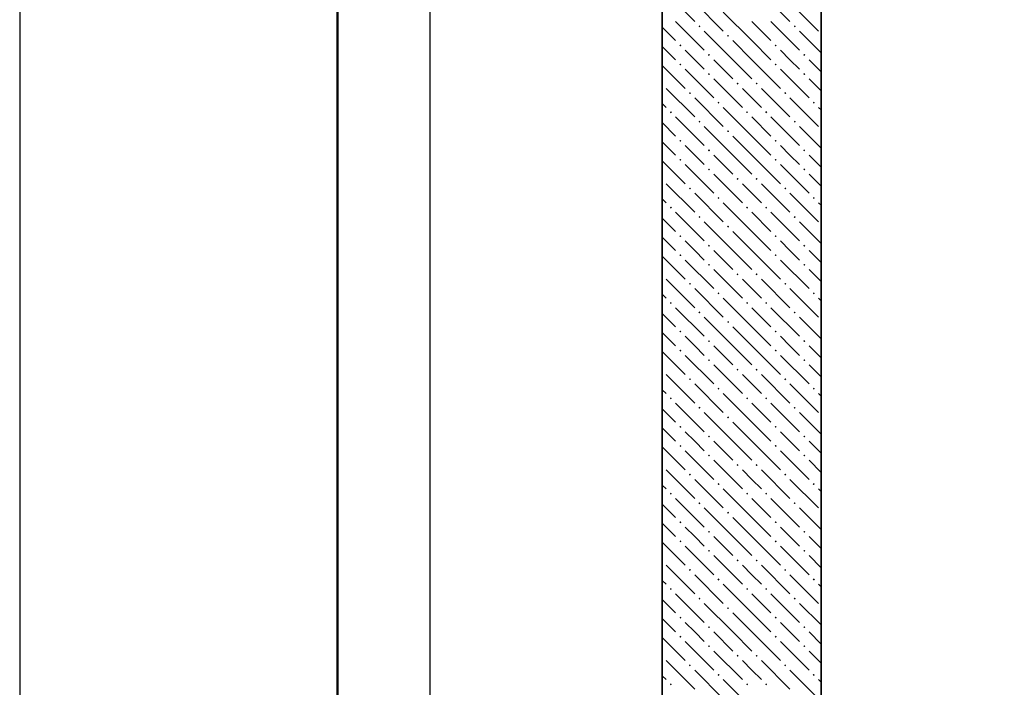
# Model space of a CAD drawing. Header units: millimetres. Extents: x 0 to 21000, y -5 to 14850.
# Tile 3 of 24: x 0 to 3100, y 9333 to 11433. Entities that reach past the tile are written whole.
import ezdxf

# ---------------------------------------------------------------- set-up
doc = ezdxf.new("R2010")
doc.units = ezdxf.units.MM
doc.layers.add('Standard', color=7, linetype='Continuous', lineweight=25)
doc.layers.add('ЖБ Стена верхний уровень', color=7, linetype='Continuous', lineweight=25, true_color=0x006e00)

msp = doc.modelspace()

# ---------------------------------------------------------------- hatches: boundary and pattern name
at = {"layer": 'ЖБ Стена верхний уровень', "linetype": 'Continuous', "lineweight": 18, "transparency": 33554687}
for points in [[(2136.8, 11411.9), (2140, 11415.2), (2143.3, 11411.9), (2140, 11408.7)], [(2436.8, 11411.9), (2440, 11415.2), (2443.3, 11411.9), (2440, 11408.7)], [(2226.8, 11381.9), (2230, 11385.2), (2233.3, 11381.9), (2230, 11378.7)], [(2076.8, 11351.9), (2080, 11355.2), (2083.3, 11351.9), (2080, 11348.7)], [(2376.8, 11351.9), (2380, 11355.2), (2383.3, 11351.9), (2380, 11348.7)], [(2166.8, 11321.9), (2170, 11325.2), (2173.3, 11321.9), (2170, 11318.7)], [(2466.8, 11321.9), (2470, 11325.2), (2473.3, 11321.9), (2470, 11318.7)], [(2076.8, 11291.9), (2080, 11295.2), (2083.3, 11291.9), (2080, 11288.7)], [(2376.8, 11291.9), (2380, 11295.2), (2383.3, 11291.9), (2380, 11288.7)], [(2166.8, 11261.9), (2170, 11265.2), (2173.3, 11261.9), (2170, 11258.7)], [(2466.8, 11261.9), (2470, 11265.2), (2473.3, 11261.9), (2470, 11258.7)], [(2022.9, 11232.3), (2023.3, 11231.9), (2022.9, 11231.6)], [(2256.8, 11231.9), (2260, 11235.2), (2263.3, 11231.9), (2260, 11228.7)], [(2316.8, 11231.9), (2320, 11235.2), (2323.3, 11231.9), (2320, 11228.7)], [(2106.8, 11201.9), (2110, 11205.2), (2113.3, 11201.9), (2110, 11198.7)], [(2406.8, 11201.9), (2410, 11205.2), (2413.3, 11201.9), (2410, 11198.7)], [(2196.8, 11171.9), (2200, 11175.2), (2203.3, 11171.9), (2200, 11168.7)], [(2496.8, 11171.9), (2500, 11175.2), (2503.3, 11171.9), (2500, 11168.7)], [(2046.8, 11141.9), (2050, 11145.2), (2053.3, 11141.9), (2050, 11138.7)], [(2286.8, 11141.9), (2290, 11145.2), (2293.3, 11141.9), (2290, 11138.7)], [(2346.8, 11141.9), (2350, 11145.2), (2353.3, 11141.9), (2350, 11138.7)], [(2136.8, 11111.9), (2140, 11115.2), (2143.3, 11111.9), (2140, 11108.7)], [(2436.8, 11111.9), (2440, 11115.2), (2443.3, 11111.9), (2440, 11108.7)], [(2226.8, 11081.9), (2230, 11085.2), (2233.3, 11081.9), (2230, 11078.7)], [(2076.8, 11051.9), (2080, 11055.2), (2083.3, 11051.9), (2080, 11048.7)], [(2376.8, 11051.9), (2380, 11055.2), (2383.3, 11051.9), (2380, 11048.7)], [(2166.8, 11021.9), (2170, 11025.2), (2173.3, 11021.9), (2170, 11018.7)], [(2466.8, 11021.9), (2470, 11025.2), (2473.3, 11021.9), (2470, 11018.7)], [(2076.8, 10991.9), (2080, 10995.2), (2083.3, 10991.9), (2080, 10988.7)], [(2376.8, 10991.9), (2380, 10995.2), (2383.3, 10991.9), (2380, 10988.7)], [(2166.8, 10961.9), (2170, 10965.2), (2173.3, 10961.9), (2170, 10958.7)], [(2466.8, 10961.9), (2470, 10965.2), (2473.3, 10961.9), (2470, 10958.7)], [(2022.9, 10932.3), (2023.3, 10931.9), (2022.9, 10931.6)], [(2256.8, 10931.9), (2260, 10935.2), (2263.3, 10931.9), (2260, 10928.7)], [(2316.8, 10931.9), (2320, 10935.2), (2323.3, 10931.9), (2320, 10928.7)], [(2106.8, 10901.9), (2110, 10905.2), (2113.3, 10901.9), (2110, 10898.7)], [(2406.8, 10901.9), (2410, 10905.2), (2413.3, 10901.9), (2410, 10898.7)], [(2196.8, 10871.9), (2200, 10875.2), (2203.3, 10871.9), (2200, 10868.7)], [(2496.8, 10871.9), (2500, 10875.2), (2503.3, 10871.9), (2500, 10868.7)], [(2046.8, 10841.9), (2050, 10845.2), (2053.3, 10841.9), (2050, 10838.7)], [(2286.8, 10841.9), (2290, 10845.2), (2293.3, 10841.9), (2290, 10838.7)], [(2346.8, 10841.9), (2350, 10845.2), (2353.3, 10841.9), (2350, 10838.7)], [(2136.8, 10811.9), (2140, 10815.2), (2143.3, 10811.9), (2140, 10808.7)], [(2436.8, 10811.9), (2440, 10815.2), (2443.3, 10811.9), (2440, 10808.7)], [(2226.8, 10781.9), (2230, 10785.2), (2233.3, 10781.9), (2230, 10778.7)], [(2076.8, 10751.9), (2080, 10755.2), (2083.3, 10751.9), (2080, 10748.7)], [(2166.8, 10721.9), (2170, 10725.2), (2173.3, 10721.9), (2170, 10718.7)], [(2376.8, 10751.9), (2380, 10755.2), (2383.3, 10751.9), (2380, 10748.7)], [(2466.8, 10721.9), (2470, 10725.2), (2473.3, 10721.9), (2470, 10718.7)], [(2076.8, 10691.9), (2080, 10695.2), (2083.3, 10691.9), (2080, 10688.7)], [(2376.8, 10691.9), (2380, 10695.2), (2383.3, 10691.9), (2380, 10688.7)], [(2166.8, 10661.9), (2170, 10665.2), (2173.3, 10661.9), (2170, 10658.7)], [(2466.8, 10661.9), (2470, 10665.2), (2473.3, 10661.9), (2470, 10658.7)], [(2022.9, 10632.3), (2023.3, 10631.9), (2022.9, 10631.6)], [(2256.8, 10631.9), (2260, 10635.2), (2263.3, 10631.9), (2260, 10628.7)], [(2316.8, 10631.9), (2320, 10635.2), (2323.3, 10631.9), (2320, 10628.7)], [(2106.8, 10601.9), (2110, 10605.2), (2113.3, 10601.9), (2110, 10598.7)], [(2406.8, 10601.9), (2410, 10605.2), (2413.3, 10601.9), (2410, 10598.7)], [(2196.8, 10571.9), (2200, 10575.2), (2203.3, 10571.9), (2200, 10568.7)], [(2496.8, 10571.9), (2500, 10575.2), (2503.3, 10571.9), (2500, 10568.7)], [(2046.8, 10541.9), (2050, 10545.2), (2053.3, 10541.9), (2050, 10538.7)], [(2286.8, 10541.9), (2290, 10545.2), (2293.3, 10541.9), (2290, 10538.7)], [(2346.8, 10541.9), (2350, 10545.2), (2353.3, 10541.9), (2350, 10538.7)], [(2136.8, 10511.9), (2140, 10515.2), (2143.3, 10511.9), (2140, 10508.7)], [(2436.8, 10511.9), (2440, 10515.2), (2443.3, 10511.9), (2440, 10508.7)], [(2226.8, 10481.9), (2230, 10485.2), (2233.3, 10481.9), (2230, 10478.7)], [(2076.8, 10451.9), (2080, 10455.2), (2083.3, 10451.9), (2080, 10448.7)], [(2376.8, 10451.9), (2380, 10455.2), (2383.3, 10451.9), (2380, 10448.7)], [(2166.8, 10421.9), (2170, 10425.2), (2173.3, 10421.9), (2170, 10418.7)], [(2466.8, 10421.9), (2470, 10425.2), (2473.3, 10421.9), (2470, 10418.7)], [(2076.8, 10391.9), (2080, 10395.2), (2083.3, 10391.9), (2080, 10388.7)], [(2376.8, 10391.9), (2380, 10395.2), (2383.3, 10391.9), (2380, 10388.7)], [(2166.8, 10361.9), (2170, 10365.2), (2173.3, 10361.9), (2170, 10358.7)], [(2466.8, 10361.9), (2470, 10365.2), (2473.3, 10361.9), (2470, 10358.7)], [(2022.9, 10332.3), (2023.3, 10331.9), (2022.9, 10331.6)], [(2256.8, 10331.9), (2260, 10335.2), (2263.3, 10331.9), (2260, 10328.7)], [(2316.8, 10331.9), (2320, 10335.2), (2323.3, 10331.9), (2320, 10328.7)], [(2106.8, 10301.9), (2110, 10305.2), (2113.3, 10301.9), (2110, 10298.7)], [(2406.8, 10301.9), (2410, 10305.2), (2413.3, 10301.9), (2410, 10298.7)], [(2196.8, 10271.9), (2200, 10275.2), (2203.3, 10271.9), (2200, 10268.7)], [(2496.8, 10271.9), (2500, 10275.2), (2503.3, 10271.9), (2500, 10268.7)], [(2046.8, 10241.9), (2050, 10245.2), (2053.3, 10241.9), (2050, 10238.7)], [(2286.8, 10241.9), (2290, 10245.2), (2293.3, 10241.9), (2290, 10238.7)], [(2346.8, 10241.9), (2350, 10245.2), (2353.3, 10241.9), (2350, 10238.7)], [(2136.8, 10211.9), (2140, 10215.2), (2143.3, 10211.9), (2140, 10208.7)], [(2436.8, 10211.9), (2440, 10215.2), (2443.3, 10211.9), (2440, 10208.7)], [(2226.8, 10181.9), (2230, 10185.2), (2233.3, 10181.9), (2230, 10178.7)], [(2076.8, 10151.9), (2080, 10155.2), (2083.3, 10151.9), (2080, 10148.7)], [(2376.8, 10151.9), (2380, 10155.2), (2383.3, 10151.9), (2380, 10148.7)], [(2166.8, 10121.9), (2170, 10125.2), (2173.3, 10121.9), (2170, 10118.7)], [(2466.8, 10121.9), (2470, 10125.2), (2473.3, 10121.9), (2470, 10118.7)], [(2076.8, 10091.9), (2080, 10095.2), (2083.3, 10091.9), (2080, 10088.7)], [(2376.8, 10091.9), (2380, 10095.2), (2383.3, 10091.9), (2380, 10088.7)], [(2166.8, 10061.9), (2170, 10065.2), (2173.3, 10061.9), (2170, 10058.7)], [(2466.8, 10061.9), (2470, 10065.2), (2473.3, 10061.9), (2470, 10058.7)], [(2022.9, 10032.3), (2023.3, 10031.9), (2022.9, 10031.6)], [(2256.8, 10031.9), (2260, 10035.2), (2263.3, 10031.9), (2260, 10028.7)], [(2316.8, 10031.9), (2320, 10035.2), (2323.3, 10031.9), (2320, 10028.7)], [(2106.8, 10001.9), (2110, 10005.2), (2113.3, 10001.9), (2110, 9998.7)], [(2406.8, 10001.9), (2410, 10005.2), (2413.3, 10001.9), (2410, 9998.7)], [(2196.8, 9971.9), (2200, 9975.2), (2203.3, 9971.9), (2200, 9968.7)], [(2496.8, 9971.9), (2500, 9975.2), (2503.3, 9971.9), (2500, 9968.7)], [(2046.8, 9941.9), (2050, 9945.2), (2053.3, 9941.9), (2050, 9938.7)], [(2286.8, 9941.9), (2290, 9945.2), (2293.3, 9941.9), (2290, 9938.7)], [(2346.8, 9941.9), (2350, 9945.2), (2353.3, 9941.9), (2350, 9938.7)], [(2136.8, 9911.9), (2140, 9915.2), (2143.3, 9911.9), (2140, 9908.7)], [(2436.8, 9911.9), (2440, 9915.2), (2443.3, 9911.9), (2440, 9908.7)], [(2226.8, 9881.9), (2230, 9885.2), (2233.3, 9881.9), (2230, 9878.7)], [(2076.8, 9851.9), (2080, 9855.2), (2083.3, 9851.9), (2080, 9848.7)], [(2376.8, 9851.9), (2380, 9855.2), (2383.3, 9851.9), (2380, 9848.7)], [(2076.8, 9791.9), (2080, 9795.2), (2083.3, 9791.9), (2080, 9788.7)], [(2166.8, 9821.9), (2170, 9825.2), (2173.3, 9821.9), (2170, 9818.7)], [(2376.8, 9791.9), (2380, 9795.2), (2383.3, 9791.9), (2380, 9788.7)], [(2466.8, 9821.9), (2470, 9825.2), (2473.3, 9821.9), (2470, 9818.7)], [(2166.8, 9761.9), (2170, 9765.2), (2173.3, 9761.9), (2170, 9758.7)], [(2466.8, 9761.9), (2470, 9765.2), (2473.3, 9761.9), (2470, 9758.7)], [(2256.8, 9731.9), (2260, 9735.2), (2263.3, 9731.9), (2260, 9728.7)], [(2316.8, 9731.9), (2320, 9735.2), (2323.3, 9731.9), (2320, 9728.7)], [(2022.9, 9732.3), (2023.3, 9731.9), (2022.9, 9731.6)], [(2106.8, 9701.9), (2110, 9705.2), (2113.3, 9701.9), (2110, 9698.7)], [(2406.8, 9701.9), (2410, 9705.2), (2413.3, 9701.9), (2410, 9698.7)], [(2196.8, 9671.9), (2200, 9675.2), (2203.3, 9671.9), (2200, 9668.7)], [(2496.8, 9671.9), (2500, 9675.2), (2503.3, 9671.9), (2500, 9668.7)], [(2046.8, 9641.9), (2050, 9645.2), (2053.3, 9641.9), (2050, 9638.7)], [(2286.8, 9641.9), (2290, 9645.2), (2293.3, 9641.9), (2290, 9638.7)], [(2346.8, 9641.9), (2350, 9645.2), (2353.3, 9641.9), (2350, 9638.7)], [(2136.8, 9611.9), (2140, 9615.2), (2143.3, 9611.9), (2140, 9608.7)], [(2436.8, 9611.9), (2440, 9615.2), (2443.3, 9611.9), (2440, 9608.7)], [(2226.8, 9581.9), (2230, 9585.2), (2233.3, 9581.9), (2230, 9578.7)], [(2076.8, 9551.9), (2080, 9555.2), (2083.3, 9551.9), (2080, 9548.7)], [(2376.8, 9551.9), (2380, 9555.2), (2383.3, 9551.9), (2380, 9548.7)], [(2166.8, 9521.9), (2170, 9525.2), (2173.3, 9521.9), (2170, 9518.7)], [(2466.8, 9521.9), (2470, 9525.2), (2473.3, 9521.9), (2470, 9518.7)], [(2076.8, 9491.9), (2080, 9495.2), (2083.3, 9491.9), (2080, 9488.7)], [(2376.8, 9491.9), (2380, 9495.2), (2383.3, 9491.9), (2380, 9488.7)], [(2166.8, 9461.9), (2170, 9465.2), (2173.3, 9461.9), (2170, 9458.7)], [(2466.8, 9461.9), (2470, 9465.2), (2473.3, 9461.9), (2470, 9458.7)], [(2022.9, 9432.3), (2023.3, 9431.9), (2022.9, 9431.6)], [(2256.8, 9431.9), (2260, 9435.2), (2263.3, 9431.9), (2260, 9428.7)], [(2316.8, 9431.9), (2320, 9435.2), (2323.3, 9431.9), (2320, 9428.7)], [(2106.8, 9401.9), (2110, 9405.2), (2113.3, 9401.9), (2110, 9398.7)], [(2406.8, 9401.9), (2410, 9405.2), (2413.3, 9401.9), (2410, 9398.7)], [(2196.8, 9371.9), (2200, 9375.2), (2203.3, 9371.9), (2200, 9368.7)], [(2496.8, 9371.9), (2500, 9375.2), (2503.3, 9371.9), (2500, 9368.7)], [(2046.8, 9341.9), (2050, 9345.2), (2053.3, 9341.9), (2050, 9338.7)], [(2286.8, 9341.9), (2290, 9345.2), (2293.3, 9341.9), (2290, 9338.7)], [(2346.8, 9341.9), (2350, 9345.2), (2353.3, 9341.9), (2350, 9338.7)]]:
    msp.add_hatch(color=7, dxfattribs=at).paths.add_polyline_path(points, flags=16)

# ---------------------------------------------------------------- linework, layer by layer
at = {"layer": 'Standard', "color": 7, "linetype": 'Continuous', "lineweight": 25, "transparency": 33554687}
msp.add_line((1000, 14600), (1000, 529.1), dxfattribs=at)
msp.add_lwpolyline([(0, 0), (21000, 0), (21000, 14850), (0, 14850), (0, 0)], close=True, dxfattribs=at)
at = {"layer": 'Standard', "color": 7, "linetype": 'Continuous', "lineweight": 50, "transparency": 33554687}
msp.add_lwpolyline([(1000, 14600), (20750, 14600), (20750, 250), (1000, 250), (1000, 14600)], close=True, dxfattribs=at)
at = {"layer": 'Standard', "color": 7, "linetype": 'Continuous', "lineweight": 13, "transparency": 33554687}
msp.add_lwpolyline([(21000, 14400), (0, 14400), (0, -5)], dxfattribs=at)
at = {"layer": 'Standard', "color": 254, "linetype": 'Continuous', "lineweight": 25, "true_color": 0xc4c4ff, "transparency": 33554687}
msp.add_lwpolyline([(1291.4, 7560.9), (20244.7, 7560.9), (20244.7, 13556.1), (1291.4, 13556.1), (1291.4, 7560.9)], dxfattribs=at)
at = {"layer": 'ЖБ Стена верхний уровень', "color": 7, "linetype": 'Continuous', "lineweight": 35, "transparency": 33554687}
for p, q in [((2022.9, 13306.1), (2022.9, 8570.9)), ((2522.9, 8570.9), (2522.9, 13306.1))]:
    msp.add_line(p, q, dxfattribs=at)
at = {"layer": 'ЖБ Стена верхний уровень', "color": 251, "linetype": 'Continuous', "lineweight": 18, "true_color": 0x575757, "transparency": 33554687}
for p, q in [((2035, 11516.9), (2125, 11426.9)), ((2335, 11516.9), (2425, 11426.9)), ((2125, 11486.9), (2215, 11396.9)), ((2425, 11486.9), (2515, 11396.9)), ((2305, 11366.9), (2215, 11456.9)), ((2022.9, 11409), (2065, 11366.9)), ((2065, 11426.9), (2155, 11336.9)), ((2305, 11426.9), (2365, 11366.9)), ((2365, 11426.9), (2455, 11336.9)), ((2245, 11306.9), (2155, 11396.9)), ((2522.9, 11329), (2455, 11396.9)), ((2022.9, 11349), (2065, 11306.9)), ((2245, 11366.9), (2305, 11306.9)), ((2305, 11366.9), (2365, 11306.9)), ((2125, 11306.9), (2095, 11336.9)), ((2425, 11306.9), (2395, 11336.9)), ((2022.9, 11289), (2095, 11216.9)), ((2155, 11276.9), (2125, 11306.9)), ((2185, 11306.9), (2245, 11246.9)), ((2245, 11306.9), (2305, 11246.9)), ((2305, 11306.9), (2395, 11216.9)), ((2455, 11276.9), (2425, 11306.9)), ((2485, 11306.9), (2522.9, 11269)), ((2095, 11276.9), (2185, 11186.9)), ((2395, 11276.9), (2485, 11186.9)), ((2185, 11246.9), (2275, 11156.9)), ((2485, 11246.9), (2522.9, 11209)), ((2035, 11216.9), (2125, 11126.9)), ((2305, 11186.9), (2275, 11216.9)), ((2335, 11216.9), (2425, 11126.9)), ((2035, 11156.9), (2022.9, 11169)), ((2125, 11186.9), (2215, 11096.9)), ((2335, 11156.9), (2305, 11186.9)), ((2425, 11186.9), (2515, 11096.9)), ((2305, 11066.9), (2215, 11156.9)), ((2522.9, 11149), (2515, 11156.9)), ((2022.9, 11109), (2065, 11066.9)), ((2065, 11126.9), (2155, 11036.9)), ((2305, 11126.9), (2365, 11066.9)), ((2365, 11126.9), (2455, 11036.9)), ((2245, 11006.9), (2155, 11096.9)), ((2245, 11066.9), (2305, 11006.9)), ((2305, 11066.9), (2365, 11006.9)), ((2522.9, 11029), (2455, 11096.9)), ((2022.9, 11049), (2065, 11006.9)), ((2125, 11006.9), (2095, 11036.9)), ((2425, 11006.9), (2395, 11036.9)), ((2155, 10976.9), (2125, 11006.9)), ((2185, 11006.9), (2245, 10946.9)), ((2245, 11006.9), (2305, 10946.9)), ((2305, 11006.9), (2395, 10916.9)), ((2455, 10976.9), (2425, 11006.9)), ((2485, 11006.9), (2522.9, 10969)), ((2022.9, 10989), (2095, 10916.9)), ((2095, 10976.9), (2185, 10886.9)), ((2395, 10976.9), (2485, 10886.9)), ((2185, 10946.9), (2275, 10856.9)), ((2485, 10946.9), (2522.9, 10909)), ((2035, 10916.9), (2125, 10826.9)), ((2305, 10886.9), (2275, 10916.9)), ((2335, 10916.9), (2425, 10826.9)), ((2125, 10886.9), (2215, 10796.9)), ((2335, 10856.9), (2305, 10886.9)), ((2425, 10886.9), (2515, 10796.9)), ((2035, 10856.9), (2022.9, 10869)), ((2305, 10766.9), (2215, 10856.9)), ((2522.9, 10849), (2515, 10856.9)), ((2065, 10826.9), (2155, 10736.9)), ((2305, 10826.9), (2365, 10766.9)), ((2365, 10826.9), (2455, 10736.9)), ((2022.9, 10809), (2065, 10766.9)), ((2245, 10706.9), (2155, 10796.9)), ((2522.9, 10729), (2455, 10796.9)), ((2245, 10766.9), (2305, 10706.9)), ((2305, 10766.9), (2365, 10706.9)), ((2022.9, 10749), (2065, 10706.9)), ((2125, 10706.9), (2095, 10736.9)), ((2425, 10706.9), (2395, 10736.9)), ((2155, 10676.9), (2125, 10706.9)), ((2185, 10706.9), (2245, 10646.9)), ((2245, 10706.9), (2305, 10646.9)), ((2305, 10706.9), (2395, 10616.9)), ((2455, 10676.9), (2425, 10706.9)), ((2485, 10706.9), (2522.9, 10669)), ((2022.9, 10689), (2095, 10616.9)), ((2095, 10676.9), (2185, 10586.9)), ((2395, 10676.9), (2485, 10586.9)), ((2185, 10646.9), (2275, 10556.9)), ((2485, 10646.9), (2522.9, 10609)), ((2035, 10616.9), (2125, 10526.9)), ((2305, 10586.9), (2275, 10616.9)), ((2335, 10616.9), (2425, 10526.9)), ((2125, 10586.9), (2215, 10496.9)), ((2335, 10556.9), (2305, 10586.9)), ((2425, 10586.9), (2515, 10496.9)), ((2035, 10556.9), (2022.9, 10569)), ((2305, 10466.9), (2215, 10556.9)), ((2522.9, 10549), (2515, 10556.9)), ((2022.9, 10509), (2065, 10466.9)), ((2065, 10526.9), (2155, 10436.9)), ((2305, 10526.9), (2365, 10466.9)), ((2365, 10526.9), (2455, 10436.9)), ((2245, 10406.9), (2155, 10496.9)), ((2522.9, 10429), (2455, 10496.9)), ((2022.9, 10449), (2065, 10406.9)), ((2245, 10466.9), (2305, 10406.9)), ((2305, 10466.9), (2365, 10406.9)), ((2125, 10406.9), (2095, 10436.9)), ((2425, 10406.9), (2395, 10436.9)), ((2022.9, 10389), (2095, 10316.9)), ((2155, 10376.9), (2125, 10406.9)), ((2185, 10406.9), (2245, 10346.9)), ((2245, 10406.9), (2305, 10346.9)), ((2305, 10406.9), (2395, 10316.9)), ((2455, 10376.9), (2425, 10406.9)), ((2485, 10406.9), (2522.9, 10369)), ((2095, 10376.9), (2185, 10286.9)), ((2395, 10376.9), (2485, 10286.9)), ((2185, 10346.9), (2275, 10256.9)), ((2485, 10346.9), (2522.9, 10309)), ((2035, 10316.9), (2125, 10226.9)), ((2305, 10286.9), (2275, 10316.9)), ((2335, 10316.9), (2425, 10226.9)), ((2035, 10256.9), (2022.9, 10269)), ((2125, 10286.9), (2215, 10196.9)), ((2335, 10256.9), (2305, 10286.9)), ((2425, 10286.9), (2515, 10196.9)), ((2305, 10166.9), (2215, 10256.9)), ((2522.9, 10249), (2515, 10256.9)), ((2022.9, 10209), (2065, 10166.9)), ((2065, 10226.9), (2155, 10136.9)), ((2305, 10226.9), (2365, 10166.9)), ((2365, 10226.9), (2455, 10136.9)), ((2245, 10106.9), (2155, 10196.9)), ((2522.9, 10129), (2455, 10196.9)), ((2022.9, 10149), (2065, 10106.9)), ((2125, 10106.9), (2095, 10136.9)), ((2245, 10166.9), (2305, 10106.9)), ((2305, 10166.9), (2365, 10106.9)), ((2425, 10106.9), (2395, 10136.9)), ((2155, 10076.9), (2125, 10106.9)), ((2185, 10106.9), (2245, 10046.9)), ((2245, 10106.9), (2305, 10046.9)), ((2305, 10106.9), (2395, 10016.9)), ((2455, 10076.9), (2425, 10106.9)), ((2485, 10106.9), (2522.9, 10069)), ((2022.9, 10089), (2095, 10016.9)), ((2095, 10076.9), (2185, 9986.9)), ((2395, 10076.9), (2485, 9986.9)), ((2185, 10046.9), (2275, 9956.9)), ((2485, 10046.9), (2522.9, 10009)), ((2035, 10016.9), (2125, 9926.9)), ((2305, 9986.9), (2275, 10016.9)), ((2335, 10016.9), (2425, 9926.9)), ((2125, 9986.9), (2215, 9896.9)), ((2335, 9956.9), (2305, 9986.9)), ((2425, 9986.9), (2515, 9896.9)), ((2035, 9956.9), (2022.9, 9969)), ((2305, 9866.9), (2215, 9956.9)), ((2522.9, 9949), (2515, 9956.9)), ((2065, 9926.9), (2155, 9836.9)), ((2305, 9926.9), (2365, 9866.9)), ((2365, 9926.9), (2455, 9836.9)), ((2022.9, 9909), (2065, 9866.9)), ((2245, 9806.9), (2155, 9896.9)), ((2522.9, 9829), (2455, 9896.9)), ((2245, 9866.9), (2305, 9806.9)), ((2305, 9866.9), (2365, 9806.9)), ((2022.9, 9849), (2065, 9806.9)), ((2125, 9806.9), (2095, 9836.9)), ((2425, 9806.9), (2395, 9836.9)), ((2155, 9776.9), (2125, 9806.9)), ((2185, 9806.9), (2245, 9746.9)), ((2245, 9806.9), (2305, 9746.9)), ((2305, 9806.9), (2395, 9716.9)), ((2455, 9776.9), (2425, 9806.9)), ((2485, 9806.9), (2522.9, 9769)), ((2022.9, 9789), (2095, 9716.9)), ((2095, 9776.9), (2185, 9686.9)), ((2395, 9776.9), (2485, 9686.9)), ((2185, 9746.9), (2275, 9656.9)), ((2485, 9746.9), (2522.9, 9709)), ((2035, 9716.9), (2125, 9626.9)), ((2305, 9686.9), (2275, 9716.9)), ((2335, 9716.9), (2425, 9626.9)), ((2125, 9686.9), (2215, 9596.9)), ((2335, 9656.9), (2305, 9686.9)), ((2425, 9686.9), (2515, 9596.9)), ((2035, 9656.9), (2022.9, 9669)), ((2305, 9566.9), (2215, 9656.9)), ((2522.9, 9649), (2515, 9656.9)), ((2065, 9626.9), (2155, 9536.9)), ((2305, 9626.9), (2365, 9566.9)), ((2365, 9626.9), (2455, 9536.9)), ((2022.9, 9609), (2065, 9566.9)), ((2245, 9506.9), (2155, 9596.9)), ((2522.9, 9529), (2455, 9596.9)), ((2022.9, 9549), (2065, 9506.9)), ((2245, 9566.9), (2305, 9506.9)), ((2305, 9566.9), (2365, 9506.9)), ((2125, 9506.9), (2095, 9536.9)), ((2425, 9506.9), (2395, 9536.9)), ((2022.9, 9489), (2095, 9416.9)), ((2155, 9476.9), (2125, 9506.9)), ((2185, 9506.9), (2245, 9446.9)), ((2245, 9506.9), (2305, 9446.9)), ((2305, 9506.9), (2395, 9416.9)), ((2455, 9476.9), (2425, 9506.9)), ((2485, 9506.9), (2522.9, 9469)), ((2095, 9476.9), (2185, 9386.9)), ((2395, 9476.9), (2485, 9386.9)), ((2185, 9446.9), (2275, 9356.9)), ((2485, 9446.9), (2522.9, 9409)), ((2035, 9416.9), (2125, 9326.9)), ((2305, 9386.9), (2275, 9416.9)), ((2335, 9416.9), (2425, 9326.9)), ((2035, 9356.9), (2022.9, 9369)), ((2125, 9386.9), (2215, 9296.9)), ((2335, 9356.9), (2305, 9386.9)), ((2425, 9386.9), (2515, 9296.9)), ((2305, 9266.9), (2215, 9356.9)), ((2522.9, 9349), (2515, 9356.9))]:
    msp.add_line(p, q, dxfattribs=at)

doc.saveas('drawing.dxf')
